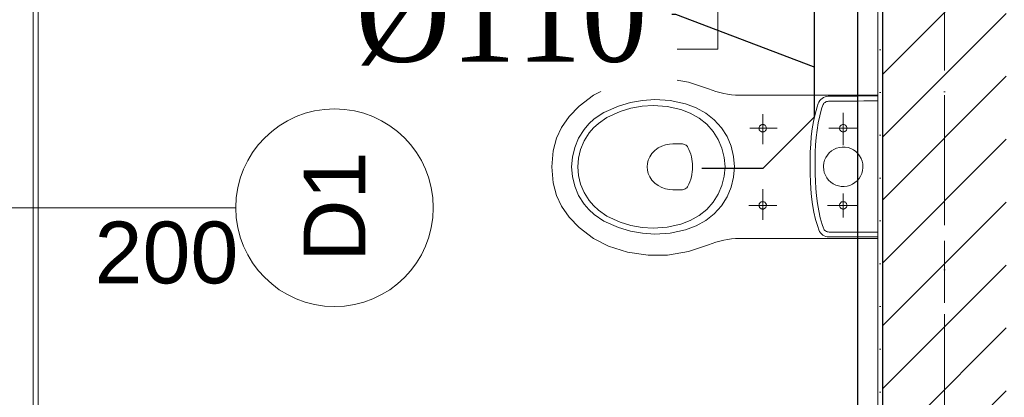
# Model space of a CAD drawing. Header units: millimetres. Extents: x -52968 to 399385, y -141133 to 110561.
# Tile 107 of 146: x 82133 to 84126, y -111511 to -110747. Entities that reach past the tile are written whole.
import ezdxf
from ezdxf import colors
from ezdxf.entities.mleader import LeaderData, LeaderLine
from ezdxf.math import Vec2, Vec3

# ---------------------------------------------------------------- set-up
doc = ezdxf.new("R2010")
doc.units = ezdxf.units.MM
for name, pattern in [('SIM-Wegliniec-21.07.2025-Parter$0$Kropki i Kreski', [360, 180, -90, 0, -90]), ('SIM-Wegliniec-21.07.2025-Parter$0$Przerywana długa', [390, 250, -140]), ('SIM-Wegliniec-21.07.2025-Parter$0$Przerywana podwójnie', [295, 125, -50, 70, -50])]:
    doc.linetypes.add(name, pattern=pattern)
doc.layers.add('_xref', color=250, linetype='Continuous')
for name, color, linetype, lineweight in [('RR_IWK_KS', 19, 'Kanalizacja', 30), ('RR_IWK_opisy', 7, 'Continuous', 0), ('SIM-Wegliniec-21.07.2025-Parter$0$Nowe_A-Armatura_Nr_pióra__2', 250, 'Continuous', 0), ('SIM-Wegliniec-21.07.2025-Parter$0$Nowe_A-Belki-Wieniec_Nr_pióra__69', 250, 'Continuous', 0), ('SIM-Wegliniec-21.07.2025-Parter$0$Nowe_A-Belki-Wieniec_Nr_pióra__90', 250, 'Continuous', 0), ('SIM-Wegliniec-21.07.2025-Parter$0$Nowe_A-Konstrukcja Opis_Nr_pióra__58', 250, 'Continuous', 0), ('SIM-Wegliniec-21.07.2025-Parter$0$Nowe_A-Osi_Nr_pióra__20', 250, 'Continuous', 0), ('SIM-Wegliniec-21.07.2025-Parter$0$Nowe_A-Posadzki_Nr_pióra__89', 250, 'Continuous', 0), ('SIM-Wegliniec-21.07.2025-Parter$0$Nowe_A-Strefy-Parter_Nr_pióra__94', 250, 'Continuous', 0), ('SIM-Wegliniec-21.07.2025-Parter$0$Nowe_A-Ściany-Wewnętrzne', 250, 'Continuous', 0), ('SIM-Wegliniec-21.07.2025-Parter$0$Nowe_A-Ściany-Wewnętrzne_Nr_pióra__27', 250, 'Continuous', 0), ('SIM-Wegliniec-21.07.2025-Parter$0$Nowe_A-Ściany-Wewnętrzne_Nr_pióra__47', 250, 'Continuous', 0), ('SIM-Wegliniec-21.07.2025-Parter$0$Nowe_Znaczniki drzwi Archicada_Nr_pióra__2', 250, 'Continuous', 0), ('SIM-Wegliniec-21.07.2025-Parter$0$Nowe_Znaczniki drzwi Archicada_Nr_pióra__45', 250, 'Continuous', 0), ('SIM-Wegliniec-21.07.2025-Parter$0$Nowe_Znaczniki drzwi Archicada_Nr_pióra__7', 250, 'Continuous', 0)]:
    doc.layers.add(name, color=color, linetype=linetype, lineweight=lineweight)
doc.styles.add('Garamond', font='GARA.TTF')
doc.styles.add('SIM-Wegliniec-21.07.2025-Parter$0$STYL_AUTOMATYCZNY_1', font='arial.ttf')
doc.styles.get("Standard").update_dxf_attribs({"font": 'arial.ttf'})
doc.linetypes.add('Kanalizacja', pattern='A,25,0,["◄",Standard,S=5,R=0,X=-5,Y=-2.5],0', length=25)

# ---------------------------------------------------------------- blocks, each defined once
blk = doc.blocks.new('SIM-Wegliniec-21.07.2025-Parter')
at = {"layer": 'SIM-Wegliniec-21.07.2025-Parter$0$Nowe_A-Ściany-Wewnętrzne', "linetype": 'Continuous', "lineweight": 0}
h = blk.add_hatch(dxfattribs=at)
h.set_pattern_fill('Tynk', color=256, style=0, pattern_type=2)
h.set_pattern_definition([(0, (0, 0), (0, 86.60254), [0, -50]), (0, (25, 43.3), (0, 86.60254), [0, -50])])
h.paths.add_polyline_path([(83880.1, -112787.6), (83880.1, -109677.6), (83870.1, -109677.6), (83870.1, -112787.6)])
h = blk.add_hatch(dxfattribs=at)
h.set_pattern_fill('Bloczki_ceramiczne', color=256, style=0, pattern_type=2)
h.set_pattern_definition([(45, (0, 0), (-63.63961, 63.63961), [])])
h.paths.add_polyline_path([(84130.1, -112272.6), (84130.1, -109677.6), (83880.1, -109677.6), (83880.1, -112272.6)])
at = {"layer": 'SIM-Wegliniec-21.07.2025-Parter$0$Nowe_A-Armatura_Nr_pióra__2', "linetype": 'Continuous', "lineweight": 13}
for p, q in [((83405, -110865.7), (83363.6, -110872.1)), ((83444.2, -110866.1), (83405, -110865.7)), ((83486.5, -110873.5), (83444.2, -110866.1)), ((83325, -110884.3), (83294.3, -110900)), ((83363.6, -110872.1), (83325, -110884.3)), ((83527.1, -110886.8), (83486.5, -110873.5)), ((83534.7, -110889.8), (83527.1, -110886.8)), ((83294.3, -110900), (83265.2, -110921.8)), ((83542.4, -110892.4), (83534.7, -110889.8)), ((83550.2, -110894.7), (83542.4, -110892.4)), ((83558.1, -110896.5), (83550.2, -110894.7)), ((83566.1, -110898), (83558.1, -110896.5)), ((83574.2, -110899), (83566.1, -110898)), ((83582.3, -110899.6), (83574.2, -110899)), ((83590.4, -110899.8), (83582.3, -110899.6)), ((83625.4, -110899.8), (83590.4, -110899.8)), ((83660.3, -110899.8), (83625.4, -110899.8)), ((83695.3, -110899.8), (83660.3, -110899.8)), ((83730.2, -110899.8), (83695.3, -110899.8)), ((83765.2, -110899.8), (83730.2, -110899.8)), ((83757.4, -110906.4), (83754.8, -110908.5)), ((83760.2, -110904.6), (83757.4, -110906.4)), ((83763.3, -110903.4), (83760.2, -110904.6)), ((83766.5, -110902.5), (83763.3, -110903.4)), ((83800.2, -110899.8), (83765.2, -110899.8)), ((83769.9, -110902.2), (83766.5, -110902.5)), ((83781.3, -110902.1), (83769.9, -110902.2)), ((83792.8, -110902), (83781.3, -110902.1)), ((83804.4, -110901.9), (83792.8, -110902)), ((83835.1, -110899.8), (83800.2, -110899.8)), ((83816.3, -110901.8), (83804.4, -110901.9)), ((83828.6, -110901.7), (83816.3, -110901.8)), ((83841.4, -110901.5), (83828.6, -110901.7)), ((83870.1, -110899.8), (83835.1, -110899.8)), ((83854.7, -110901.4), (83841.4, -110901.5)), ((83868.7, -110901.3), (83854.7, -110901.4)), ((83870.1, -110899.8), (83870.1, -110917.9)), ((83265.2, -110921.8), (83245, -110942.8)), ((83315.3, -110935.1), (83344.9, -110921.8)), ((83344.9, -110921.8), (83369.1, -110914.8)), ((83348.4, -110932.8), (83370.2, -110926.3)), ((83369.1, -110914.8), (83393.9, -110910.4)), ((83370.2, -110926.3), (83392.7, -110922.3)), ((83392.7, -110922.3), (83415.1, -110920.7)), ((83393.9, -110910.4), (83418.7, -110908.8)), ((83415.1, -110920.7), (83443.4, -110922.6)), ((83418.7, -110908.8), (83450, -110910.8)), ((83443.4, -110922.6), (83471, -110928.9)), ((83450, -110910.8), (83480.5, -110917.5)), ((83480.5, -110917.5), (83502.1, -110925.6)), ((83502.1, -110925.6), (83521.7, -110936.4)), ((83743.2, -110938), (83747.2, -110923.4)), ((83747.2, -110923.4), (83749.4, -110917)), ((83750.8, -110913.8), (83749.4, -110916.9)), ((83752.6, -110911), (83750.8, -110913.8)), ((83754.8, -110908.5), (83752.6, -110911)), ((83756.4, -110927.5), (83758.8, -110920.3)), ((83759.6, -110918.6), (83758.8, -110920.3)), ((83760.6, -110917), (83759.6, -110918.6)), ((83761.8, -110915.6), (83760.6, -110917)), ((83763.2, -110914.5), (83761.8, -110915.6)), ((83764.7, -110913.5), (83763.2, -110914.5)), ((83766.4, -110912.8), (83764.7, -110913.5)), ((83768.2, -110912.4), (83766.4, -110912.8)), ((83770, -110912.2), (83768.2, -110912.4)), ((83781.4, -110912.1), (83770, -110912.2)), ((83792.9, -110912), (83781.4, -110912.1)), ((83804.5, -110911.9), (83792.9, -110912)), ((83816.4, -110911.8), (83804.5, -110911.9)), ((83828.7, -110911.7), (83816.4, -110911.8)), ((83841.5, -110911.5), (83828.7, -110911.7)), ((83854.8, -110911.4), (83841.5, -110911.5)), ((83868.8, -110911.3), (83854.8, -110911.4)), ((83870.1, -110917.9), (83870.1, -110936.1)), ((83245, -110942.8), (83229.7, -110965.3)), ((83296.1, -110948.1), (83315.3, -110935.1)), ((83304.3, -110957.1), (83321.6, -110945.2)), ((83321.6, -110945.2), (83348.4, -110932.8)), ((83471, -110928.9), (83490.5, -110936.4)), ((83490.5, -110936.4), (83508.2, -110946.4)), ((83508.2, -110946.4), (83523.8, -110958.7)), ((83521.7, -110936.4), (83539, -110949.8)), ((83637.1, -110946), (83637.1, -110938.4)), ((83637.1, -110953.6), (83637.1, -110946)), ((83740, -110952.9), (83743.2, -110938)), ((83749.6, -110955.6), (83752.6, -110941.5)), ((83752.6, -110941.5), (83756.4, -110927.5)), ((83800.1, -110964.8), (83800.1, -110935.3)), ((83870.1, -110936.1), (83870.1, -110954.2)), ((83229.7, -110965.3), (83219.6, -110987)), ((83275.7, -110969.2), (83285.1, -110958.2)), ((83285.1, -110958.2), (83296.1, -110948.1)), ((83285.8, -110976.3), (83294.4, -110966.3)), ((83294.4, -110966.3), (83304.3, -110957.1)), ((83523.8, -110958.7), (83536.8, -110973.3)), ((83539, -110949.8), (83553.4, -110965.8)), ((83553.4, -110965.8), (83564.8, -110983.8)), ((83617.6, -110966.8), (83610.7, -110966.8)), ((83624.6, -110966.8), (83617.6, -110966.8)), ((83631.6, -110966.8), (83624.6, -110966.8)), ((83629.6, -110966.8), (83629.7, -110965.7)), ((83629.6, -110967.5), (83629.6, -110966.8)), ((83629.7, -110965.7), (83629.9, -110964.6)), ((83629.9, -110964.6), (83630.3, -110963.6)), ((83630.3, -110963.6), (83630.8, -110962.6)), ((83630.8, -110962.6), (83631.5, -110961.8)), ((83631.5, -110961.8), (83632.3, -110961)), ((83638.6, -110966.8), (83631.6, -110966.8)), ((83632.3, -110961), (83633.2, -110960.4)), ((83633.2, -110960.4), (83634.2, -110959.9)), ((83634.2, -110959.9), (83635.3, -110959.5)), ((83635.3, -110959.5), (83636.3, -110959.3)), ((83636.3, -110959.3), (83637.4, -110959.3)), ((83637.1, -110961.2), (83637.1, -110953.6)), ((83637.1, -110968.8), (83637.1, -110961.2)), ((83637.4, -110959.3), (83638.5, -110959.5)), ((83638.5, -110959.5), (83639.6, -110959.8)), ((83645.6, -110966.8), (83638.6, -110966.8)), ((83639.6, -110959.8), (83640.6, -110960.2)), ((83640.6, -110960.2), (83641.5, -110960.8)), ((83641.5, -110960.8), (83642.4, -110961.5)), ((83642.4, -110961.5), (83643.1, -110962.3)), ((83643.1, -110962.3), (83643.7, -110963.3)), ((83643.7, -110963.3), (83644.1, -110964.3)), ((83644.1, -110964.3), (83644.4, -110965.4)), ((83644.4, -110965.4), (83644.6, -110966.4)), ((83644.6, -110966.4), (83644.5, -110967.5)), ((83652.6, -110966.8), (83645.6, -110966.8)), ((83659.6, -110966.8), (83652.6, -110966.8)), ((83666.5, -110966.8), (83659.6, -110966.8)), ((83737.4, -110968.2), (83740, -110952.9)), ((83747.1, -110970.5), (83749.6, -110955.6)), ((83778.5, -110966.8), (83771.2, -110966.8)), ((83785.8, -110966.8), (83778.5, -110966.8)), ((83793.1, -110966.8), (83785.8, -110966.8)), ((83792.6, -110966.8), (83792.7, -110965.7)), ((83792.6, -110967.5), (83792.6, -110966.8)), ((83792.7, -110965.7), (83792.9, -110964.6)), ((83792.9, -110964.6), (83793.3, -110963.6)), ((83800.4, -110966.8), (83793.1, -110966.8)), ((83793.3, -110963.6), (83793.8, -110962.6)), ((83793.8, -110962.6), (83794.5, -110961.8)), ((83794.5, -110961.8), (83795.3, -110961)), ((83795.3, -110961), (83796.2, -110960.4)), ((83796.2, -110960.4), (83797.2, -110959.9)), ((83797.2, -110959.9), (83798.3, -110959.5)), ((83798.3, -110959.5), (83799.3, -110959.4)), ((83799.3, -110959.4), (83800.4, -110959.3)), ((83800.1, -110982.4), (83800.1, -110964.8)), ((83800.4, -110959.3), (83801.5, -110959.5)), ((83807.7, -110966.8), (83800.4, -110966.8)), ((83801.5, -110959.5), (83802.6, -110959.8)), ((83802.6, -110959.8), (83803.6, -110960.2)), ((83803.6, -110960.2), (83804.5, -110960.8)), ((83804.5, -110960.8), (83805.4, -110961.5)), ((83805.4, -110961.5), (83806.1, -110962.3)), ((83806.1, -110962.3), (83806.7, -110963.3)), ((83806.7, -110963.3), (83807.1, -110964.3)), ((83807.1, -110964.3), (83807.4, -110965.4)), ((83807.4, -110965.4), (83807.6, -110966.4)), ((83807.6, -110966.4), (83807.5, -110967.5)), ((83815, -110966.8), (83807.7, -110966.8)), ((83822.2, -110966.8), (83815, -110966.8)), ((83829.5, -110966.8), (83822.2, -110966.8)), ((83870.1, -110954.2), (83870.1, -110972.3)), ((83264.4, -110987), (83275.7, -110969.2)), ((83275.6, -110992.5), (83285.8, -110976.3)), ((83536.8, -110973.3), (83547.1, -110989.6)), ((83564.8, -110983.8), (83573.1, -111003.3)), ((83629.8, -110968.6), (83629.6, -110967.5)), ((83630.2, -110969.7), (83629.8, -110968.6)), ((83630.6, -110970.7), (83630.2, -110969.7)), ((83631.3, -110971.6), (83630.6, -110970.7)), ((83632, -110972.4), (83631.3, -110971.6)), ((83632.9, -110973), (83632, -110972.4)), ((83633.9, -110973.6), (83632.9, -110973)), ((83634.9, -110974), (83633.9, -110973.6)), ((83636, -110974.2), (83634.9, -110974)), ((83637.1, -110974.3), (83636, -110974.2)), ((83637.1, -110976.4), (83637.1, -110968.8)), ((83638.2, -110974.2), (83637.1, -110974.3)), ((83637.1, -110983.9), (83637.1, -110976.4)), ((83637.1, -110991.5), (83637.1, -110983.9)), ((83639.2, -110974), (83638.2, -110974.2)), ((83640.3, -110973.6), (83639.2, -110974)), ((83641.2, -110973), (83640.3, -110973.6)), ((83642.1, -110972.4), (83641.2, -110973)), ((83642.9, -110971.6), (83642.1, -110972.4)), ((83643.5, -110970.7), (83642.9, -110971.6)), ((83644, -110969.7), (83643.5, -110970.7)), ((83644.3, -110968.6), (83644, -110969.7)), ((83644.5, -110967.5), (83644.3, -110968.6)), ((83734.2, -110999.1), (83735.5, -110983.6)), ((83735.5, -110983.6), (83737.4, -110968.2)), ((83744.1, -111000.7), (83745.3, -110985.6)), ((83745.3, -110985.6), (83747.1, -110970.5)), ((83792.8, -110968.6), (83792.6, -110967.5)), ((83793.2, -110969.7), (83792.8, -110968.6)), ((83793.6, -110970.7), (83793.2, -110969.7)), ((83794.3, -110971.6), (83793.6, -110970.7)), ((83795, -110972.4), (83794.3, -110971.6)), ((83795.9, -110973), (83795, -110972.4)), ((83796.9, -110973.6), (83795.9, -110973)), ((83797.9, -110974), (83796.9, -110973.6)), ((83799, -110974.2), (83797.9, -110974)), ((83800.1, -110974.3), (83799, -110974.2)), ((83801.2, -110974.2), (83800.1, -110974.3)), ((83800.1, -111000.9), (83800.1, -110982.4)), ((83802.2, -110974), (83801.2, -110974.2)), ((83803.3, -110973.6), (83802.2, -110974)), ((83804.2, -110973), (83803.3, -110973.6)), ((83805.1, -110972.4), (83804.2, -110973)), ((83805.9, -110971.6), (83805.1, -110972.4)), ((83806.5, -110970.7), (83805.9, -110971.6)), ((83807, -110969.7), (83806.5, -110970.7)), ((83807.3, -110968.6), (83807, -110969.7)), ((83807.5, -110967.5), (83807.3, -110968.6)), ((83870.1, -110972.3), (83870.1, -110990.4)), ((83219.6, -110987), (83212.8, -111012.2)), ((83251.6, -111025.4), (83256.4, -111006)), ((83256.4, -111006), (83264.4, -110987)), ((83268.4, -111009.7), (83275.6, -110992.5)), ((83418.5, -111011.9), (83425.4, -111006.7)), ((83425.4, -111006.7), (83432.5, -111003)), ((83432.5, -111003), (83440.3, -111000.3)), ((83440.3, -111000.3), (83448.5, -110998.7)), ((83448.5, -110998.7), (83455.5, -110998.3)), ((83454.9, -110998.3), (83457, -110998.3)), ((83457, -110998.3), (83459.2, -110998.3)), ((83459.2, -110998.3), (83461.4, -110998.3)), ((83461.4, -110998.3), (83463.6, -110998.3)), ((83463.6, -110998.3), (83465.8, -110998.3)), ((83465.8, -110998.3), (83468, -110998.3)), ((83468, -110998.3), (83470.2, -110998.3)), ((83470.2, -110998.3), (83472.4, -110998.3)), ((83474.5, -110998.4), (83472.4, -110998.3)), ((83476.6, -110998.8), (83474.5, -110998.4)), ((83478.5, -110999.4), (83476.6, -110998.8)), ((83480.2, -111000.2), (83478.5, -110999.4)), ((83481.8, -111001.3), (83480.2, -111000.2)), ((83483.2, -111002.6), (83481.8, -111001.3)), ((83484.5, -111004), (83483.2, -111002.6)), ((83485.5, -111005.7), (83484.5, -111004)), ((83487.4, -111009.5), (83485.5, -111005.7)), ((83547.1, -110989.6), (83554.6, -111007.3)), ((83573.1, -111003.3), (83578.1, -111023.8)), ((83637.1, -110999.1), (83637.1, -110991.5)), ((83733.4, -111014.8), (83734.2, -110999.1)), ((83743.4, -111015.2), (83744.1, -111000.7)), ((83792.3, -111005.6), (83786.6, -111007.2)), ((83798.1, -111004.9), (83792.3, -111005.6)), ((83804, -111005), (83798.1, -111004.9)), ((83809.8, -111006), (83804, -111005)), ((83815.4, -111007.9), (83809.8, -111006)), ((83870.1, -110990.4), (83870.1, -111008.6)), ((83212.8, -111012.2), (83210.1, -111044.8)), ((83250.1, -111044.8), (83251.6, -111025.4)), ((83264.1, -111027.3), (83268.4, -111009.7)), ((83405.4, -111031.3), (83408.4, -111024.4)), ((83408.4, -111024.4), (83412.7, -111018)), ((83412.7, -111018), (83418.5, -111011.9)), ((83489.6, -111014.6), (83487.4, -111009.5)), ((83491.3, -111019.5), (83489.6, -111014.6)), ((83492.7, -111024.4), (83491.3, -111019.5)), ((83493.7, -111029.4), (83492.7, -111024.4)), ((83554.6, -111007.3), (83559.2, -111025.8)), ((83559.2, -111025.8), (83560.8, -111044.8)), ((83578.1, -111023.8), (83579.9, -111044.8)), ((83733.1, -111029.7), (83733.4, -111014.8)), ((83743.1, -111029.8), (83743.4, -111015.2)), ((83764.8, -111026), (83762.5, -111031.4)), ((83768, -111021), (83764.8, -111026)), ((83771.8, -111016.5), (83768, -111021)), ((83776.2, -111012.7), (83771.8, -111016.5)), ((83781.2, -111009.6), (83776.2, -111012.7)), ((83786.6, -111007.2), (83781.2, -111009.6)), ((83820.6, -111010.5), (83815.4, -111007.9)), ((83825.4, -111013.9), (83820.6, -111010.5)), ((83829.7, -111018), (83825.4, -111013.9)), ((83833.3, -111022.6), (83829.7, -111018)), ((83836.2, -111027.7), (83833.3, -111022.6)), ((83870.1, -111008.6), (83870.1, -111026.7)), ((83870.1, -111026.7), (83870.1, -111044.8)), ((83212.8, -111077.4), (83210.1, -111044.8)), ((83250.1, -111044.8), (83251.6, -111064.2)), ((83262.7, -111044.8), (83264.1, -111027.3)), ((83262.7, -111044.8), (83264.1, -111062.3)), ((83403.1, -111044.8), (83403.7, -111038)), ((83403.1, -111044.8), (83403.7, -111051.6)), ((83403.7, -111038), (83405.4, -111031.3)), ((83494.5, -111034.3), (83493.7, -111029.4)), ((83495, -111039.1), (83494.5, -111034.3)), ((83495.2, -111044.8), (83495, -111039.1)), ((83495.2, -111044.8), (83495, -111050.5)), ((83559.2, -111063.8), (83560.8, -111044.8)), ((83578.1, -111065.8), (83579.9, -111044.8)), ((83733.1, -111044.8), (83733.1, -111029.7)), ((83733.1, -111044.7), (83733.3, -111059.7)), ((83743.1, -111044.7), (83743.1, -111029.8)), ((83743.1, -111044.7), (83743.3, -111059.5)), ((83760.9, -111037), (83760.1, -111042.9)), ((83760.1, -111042.9), (83760.1, -111044.8)), ((83760.1, -111044.8), (83760.5, -111050.7)), ((83762.5, -111031.4), (83760.9, -111037)), ((83838.3, -111033.2), (83836.2, -111027.7)), ((83839.6, -111039), (83838.3, -111033.2)), ((83840.1, -111044.8), (83839.6, -111039)), ((83840, -111046.8), (83840.1, -111044.8)), ((83870.1, -111062.9), (83870.1, -111044.8)), ((83251.6, -111064.2), (83256.4, -111083.7)), ((83264.1, -111062.3), (83268.4, -111079.9)), ((83403.7, -111051.6), (83405.4, -111058.3)), ((83405.4, -111058.3), (83408.4, -111065.2)), ((83408.4, -111065.2), (83412.7, -111071.6)), ((83492.7, -111065.2), (83491.3, -111070.1)), ((83493.7, -111060.3), (83492.7, -111065.2)), ((83494.5, -111055.3), (83493.7, -111060.3)), ((83495, -111050.5), (83494.5, -111055.3)), ((83554.6, -111082.4), (83559.2, -111063.8)), ((83573.1, -111086.3), (83578.1, -111065.8)), ((83733.3, -111059.7), (83733.7, -111074.6)), ((83743.3, -111059.5), (83743.7, -111074.2)), ((83760.5, -111050.7), (83761.8, -111056.4)), ((83761.8, -111056.4), (83764, -111061.9)), ((83764, -111061.9), (83766.8, -111067)), ((83832.2, -111068.6), (83835.3, -111063.7)), ((83835.3, -111063.7), (83837.7, -111058.3)), ((83837.7, -111058.3), (83839.3, -111052.6)), ((83839.3, -111052.6), (83840, -111046.8)), ((83870.1, -111081.1), (83870.1, -111062.9)), ((83219.6, -111102.6), (83212.8, -111077.4)), ((83256.4, -111083.7), (83264.4, -111102.6)), ((83268.4, -111079.9), (83275.6, -111097.1)), ((83412.7, -111071.6), (83418.5, -111077.7)), ((83418.5, -111077.7), (83425.4, -111082.9)), ((83425.4, -111082.9), (83432.5, -111086.7)), ((83484.5, -111085.6), (83483.2, -111087.1)), ((83485.5, -111084), (83484.5, -111085.6)), ((83487.4, -111080.1), (83485.5, -111084)), ((83489.6, -111075.1), (83487.4, -111080.1)), ((83491.3, -111070.1), (83489.6, -111075.1)), ((83547.1, -111100), (83554.6, -111082.4)), ((83564.8, -111105.8), (83573.1, -111086.3)), ((83733.7, -111074.6), (83734.6, -111090.3)), ((83743.7, -111074.2), (83744.5, -111088.6)), ((83766.8, -111067), (83770.4, -111071.7)), ((83770.4, -111071.7), (83774.7, -111075.7)), ((83774.7, -111075.7), (83779.5, -111079.1)), ((83779.5, -111079.1), (83784.8, -111081.7)), ((83784.8, -111081.7), (83790.4, -111083.6)), ((83790.4, -111083.6), (83796.2, -111084.6)), ((83796.2, -111084.6), (83802, -111084.8)), ((83802, -111084.8), (83807.9, -111084)), ((83807.9, -111084), (83813.5, -111082.4)), ((83813.5, -111082.4), (83818.9, -111080.1)), ((83818.9, -111080.1), (83823.9, -111076.9)), ((83823.9, -111076.9), (83828.4, -111073.1)), ((83828.4, -111073.1), (83832.2, -111068.6)), ((83870.1, -111099.2), (83870.1, -111081.1)), ((83229.7, -111124.4), (83219.6, -111102.6)), ((83264.4, -111102.6), (83275.7, -111120.5)), ((83275.6, -111097.1), (83285.8, -111113.3)), ((83432.5, -111086.7), (83440.3, -111089.4)), ((83440.3, -111089.4), (83448.5, -111090.9)), ((83448.5, -111090.9), (83455.5, -111091.4)), ((83454.9, -111091.4), (83457, -111091.4)), ((83457, -111091.4), (83459.2, -111091.4)), ((83459.2, -111091.4), (83461.4, -111091.4)), ((83461.4, -111091.4), (83463.6, -111091.4)), ((83463.6, -111091.4), (83465.8, -111091.4)), ((83465.8, -111091.4), (83468, -111091.4)), ((83468, -111091.4), (83470.2, -111091.4)), ((83470.2, -111091.4), (83472.4, -111091.4)), ((83474.5, -111091.2), (83472.4, -111091.4)), ((83476.6, -111090.9), (83474.5, -111091.2)), ((83478.5, -111090.2), (83476.6, -111090.9)), ((83480.2, -111089.4), (83478.5, -111090.2)), ((83481.8, -111088.3), (83480.2, -111089.4)), ((83483.2, -111087.1), (83481.8, -111088.3)), ((83536.8, -111116.4), (83547.1, -111100)), ((83553.4, -111123.8), (83564.8, -111105.8)), ((83637.1, -111097.7), (83637.1, -111089.9)), ((83637.1, -111105.4), (83637.1, -111097.7)), ((83637.1, -111113.1), (83637.1, -111105.4)), ((83734.6, -111090.3), (83736.1, -111105.8)), ((83736.1, -111105.8), (83738.1, -111121.2)), ((83744.5, -111088.6), (83745.9, -111103.8)), ((83745.9, -111103.8), (83747.9, -111118.8)), ((83800.1, -111100.4), (83800.1, -111098.6)), ((83800.1, -111117.9), (83800.1, -111100.4)), ((83870.1, -111117.3), (83870.1, -111099.2)), ((83245, -111146.8), (83229.7, -111124.4)), ((83275.7, -111120.5), (83285.1, -111131.4)), ((83285.8, -111113.3), (83294.4, -111123.3)), ((83294.4, -111123.3), (83304.3, -111132.5)), ((83523.8, -111130.9), (83536.8, -111116.4)), ((83539, -111139.8), (83553.4, -111123.8)), ((83616.3, -111122.8), (83609.3, -111122.8)), ((83623.4, -111122.8), (83616.3, -111122.8)), ((83630.4, -111122.8), (83623.4, -111122.8)), ((83629.8, -111121), (83629.6, -111122.1)), ((83629.6, -111122.1), (83629.6, -111122.8)), ((83629.6, -111122.8), (83629.7, -111123.9)), ((83629.7, -111123.9), (83629.9, -111125)), ((83630.2, -111119.9), (83629.8, -111121)), ((83629.9, -111125), (83630.3, -111126)), ((83630.6, -111119), (83630.2, -111119.9)), ((83630.3, -111126), (83630.8, -111127)), ((83637.4, -111122.8), (83630.4, -111122.8)), ((83631.3, -111118.1), (83630.6, -111119)), ((83632, -111117.3), (83631.3, -111118.1)), ((83632.9, -111116.6), (83632, -111117.3)), ((83633.9, -111116), (83632.9, -111116.6)), ((83634.9, -111115.6), (83633.9, -111116)), ((83636, -111115.4), (83634.9, -111115.6)), ((83637.1, -111115.3), (83636, -111115.4)), ((83637.1, -111120.9), (83637.1, -111113.1)), ((83638.2, -111115.4), (83637.1, -111115.3)), ((83637.1, -111128.6), (83637.1, -111120.9)), ((83644.4, -111122.8), (83637.4, -111122.8)), ((83639.2, -111115.6), (83638.2, -111115.4)), ((83640.3, -111116), (83639.2, -111115.6)), ((83641.2, -111116.6), (83640.3, -111116)), ((83642.1, -111117.3), (83641.2, -111116.6)), ((83642.9, -111118.1), (83642.1, -111117.3)), ((83643.5, -111119), (83642.9, -111118.1)), ((83643.1, -111127.3), (83643.7, -111126.3)), ((83644, -111119.9), (83643.5, -111119)), ((83643.7, -111126.3), (83644.1, -111125.3)), ((83644.3, -111121), (83644, -111119.9)), ((83644.1, -111125.3), (83644.4, -111124.3)), ((83644.5, -111122.1), (83644.3, -111121)), ((83651.5, -111122.8), (83644.4, -111122.8)), ((83644.4, -111124.3), (83644.6, -111123.2)), ((83644.6, -111123.2), (83644.5, -111122.1)), ((83658.5, -111122.8), (83651.5, -111122.8)), ((83665.5, -111122.8), (83658.5, -111122.8)), ((83738.1, -111121.2), (83740.9, -111136.5)), ((83747.9, -111118.8), (83750.5, -111133.7)), ((83776.1, -111122.8), (83768.5, -111122.8)), ((83783.8, -111122.8), (83776.1, -111122.8)), ((83791.4, -111122.8), (83783.8, -111122.8)), ((83799, -111122.8), (83791.4, -111122.8)), ((83792.8, -111121), (83792.6, -111122.1)), ((83792.6, -111122.1), (83792.6, -111122.8)), ((83792.6, -111122.8), (83792.7, -111123.9)), ((83792.7, -111123.9), (83792.9, -111125)), ((83793.2, -111119.9), (83792.8, -111121)), ((83792.9, -111125), (83793.3, -111126)), ((83793.6, -111119), (83793.2, -111119.9)), ((83793.3, -111126), (83793.8, -111127)), ((83794.3, -111118.1), (83793.6, -111119)), ((83795, -111117.3), (83794.3, -111118.1)), ((83795.9, -111116.6), (83795, -111117.3)), ((83796.9, -111116), (83795.9, -111116.6)), ((83797.9, -111115.6), (83796.9, -111116)), ((83799, -111115.4), (83797.9, -111115.6)), ((83800.1, -111115.3), (83799, -111115.4)), ((83806.6, -111122.8), (83799, -111122.8)), ((83801.2, -111115.4), (83800.1, -111115.3)), ((83800.1, -111147.4), (83800.1, -111117.9)), ((83802.2, -111115.6), (83801.2, -111115.4)), ((83803.3, -111116), (83802.2, -111115.6)), ((83804.2, -111116.6), (83803.3, -111116)), ((83805.1, -111117.3), (83804.2, -111116.6)), ((83805.9, -111118.1), (83805.1, -111117.3)), ((83806.5, -111119), (83805.9, -111118.1)), ((83806.1, -111127.3), (83806.7, -111126.3)), ((83807, -111119.9), (83806.5, -111119)), ((83814.3, -111122.8), (83806.6, -111122.8)), ((83806.7, -111126.3), (83807.1, -111125.3)), ((83807.3, -111121), (83807, -111119.9)), ((83807.1, -111125.3), (83807.4, -111124.3)), ((83807.5, -111122.1), (83807.3, -111121)), ((83807.4, -111124.3), (83807.6, -111123.2)), ((83807.6, -111123.2), (83807.5, -111122.1)), ((83821.9, -111122.8), (83814.3, -111122.8)), ((83829.5, -111122.8), (83821.9, -111122.8)), ((83870.1, -111135.4), (83870.1, -111117.3)), ((83285.1, -111131.4), (83296.1, -111141.5)), ((83296.1, -111141.5), (83315.3, -111154.5)), ((83304.3, -111132.5), (83321.6, -111144.4)), ((83321.6, -111144.4), (83348.4, -111156.8)), ((83490.5, -111153.2), (83508.2, -111143.2)), ((83508.2, -111143.2), (83523.8, -111130.9)), ((83521.7, -111153.2), (83539, -111139.8)), ((83630.8, -111127), (83631.5, -111127.8)), ((83631.5, -111127.8), (83632.3, -111128.6)), ((83632.3, -111128.6), (83633.2, -111129.2)), ((83633.2, -111129.2), (83634.2, -111129.7)), ((83634.2, -111129.7), (83635.3, -111130.1)), ((83635.3, -111130.1), (83636.3, -111130.3)), ((83636.3, -111130.3), (83637.4, -111130.3)), ((83637.1, -111136.3), (83637.1, -111128.6)), ((83637.1, -111144.1), (83637.1, -111136.3)), ((83637.1, -111151.8), (83637.1, -111144.1)), ((83637.4, -111130.3), (83638.5, -111130.2)), ((83638.5, -111130.2), (83639.6, -111129.9)), ((83639.6, -111129.9), (83640.6, -111129.4)), ((83640.6, -111129.4), (83641.5, -111128.8)), ((83641.5, -111128.8), (83642.4, -111128.1)), ((83642.4, -111128.1), (83643.1, -111127.3)), ((83740.9, -111136.5), (83744.2, -111151.4)), ((83750.5, -111133.7), (83753.6, -111147.8)), ((83793.8, -111127), (83794.5, -111127.8)), ((83794.5, -111127.8), (83795.3, -111128.6)), ((83795.3, -111128.6), (83796.2, -111129.2)), ((83796.2, -111129.2), (83797.2, -111129.7)), ((83797.2, -111129.7), (83798.3, -111130.1)), ((83798.3, -111130.1), (83799.3, -111130.3)), ((83799.3, -111130.3), (83800.4, -111130.3)), ((83800.4, -111130.3), (83801.5, -111130.2)), ((83801.5, -111130.2), (83802.6, -111129.9)), ((83802.6, -111129.9), (83803.6, -111129.4)), ((83803.6, -111129.4), (83804.5, -111128.8)), ((83804.5, -111128.8), (83805.4, -111128.1)), ((83805.4, -111128.1), (83806.1, -111127.3)), ((83870.1, -111153.6), (83870.1, -111135.4)), ((83265.2, -111167.8), (83245, -111146.8)), ((83315.3, -111154.5), (83344.9, -111167.9)), ((83348.4, -111156.8), (83370.2, -111163.3)), ((83370.2, -111163.3), (83392.7, -111167.4)), ((83443.4, -111167), (83471, -111160.7)), ((83471, -111160.7), (83490.5, -111153.2)), ((83480.5, -111172.1), (83502.1, -111164)), ((83502.1, -111164), (83521.7, -111153.2)), ((83744.2, -111151.4), (83748.4, -111165.9)), ((83748.4, -111165.9), (83750.7, -111172.3)), ((83753.6, -111147.8), (83757.6, -111161.7)), ((83757.6, -111161.7), (83760, -111168.9)), ((83870.1, -111171.7), (83870.1, -111153.6)), ((83294.3, -111189.7), (83265.2, -111167.8)), ((83344.9, -111167.9), (83369.1, -111174.8)), ((83369.1, -111174.8), (83393.9, -111179.2)), ((83392.7, -111167.4), (83415.1, -111168.9)), ((83393.9, -111179.2), (83418.7, -111180.8)), ((83415.1, -111168.9), (83443.4, -111167)), ((83418.7, -111180.8), (83450, -111178.8)), ((83450, -111178.8), (83480.5, -111172.1)), ((83752.1, -111175.4), (83750.7, -111172.3)), ((83753.9, -111178.3), (83752.1, -111175.4)), ((83756.2, -111180.7), (83753.9, -111178.3)), ((83758.7, -111182.8), (83756.2, -111180.7)), ((83761.6, -111184.5), (83758.7, -111182.8)), ((83760.8, -111170.6), (83760.1, -111168.9)), ((83761.8, -111172.1), (83760.8, -111170.6)), ((83764.6, -111185.8), (83761.6, -111184.5)), ((83763.1, -111173.5), (83761.8, -111172.1)), ((83764.5, -111174.6), (83763.1, -111173.5)), ((83766, -111175.6), (83764.5, -111174.6)), ((83767.9, -111186.5), (83764.6, -111185.8)), ((83767.7, -111176.2), (83766, -111175.6)), ((83769.5, -111176.7), (83767.7, -111176.2)), ((83771.3, -111176.8), (83769.5, -111176.7)), ((83782.7, -111176.8), (83771.3, -111176.8)), ((83794.2, -111176.8), (83782.7, -111176.8)), ((83805.8, -111176.8), (83794.2, -111176.8)), ((83817.7, -111176.8), (83805.8, -111176.8)), ((83830, -111176.8), (83817.7, -111176.8)), ((83842.8, -111176.8), (83830, -111176.8)), ((83856.1, -111176.8), (83842.8, -111176.8)), ((83870.1, -111176.8), (83856.1, -111176.8)), ((83870.1, -111189.8), (83870.1, -111171.7)), ((83325, -111205.3), (83294.3, -111189.7)), ((83363.6, -111217.6), (83325, -111205.3)), ((83527.1, -111202.9), (83486.5, -111216.1)), ((83534.7, -111199.8), (83527.1, -111202.9)), ((83542.4, -111197.2), (83534.7, -111199.8)), ((83550.2, -111195), (83542.4, -111197.2)), ((83558.1, -111193.1), (83550.2, -111195)), ((83566.1, -111191.7), (83558.1, -111193.1)), ((83574.2, -111190.6), (83566.1, -111191.7)), ((83582.3, -111190), (83574.2, -111190.6)), ((83590.4, -111189.8), (83582.3, -111190)), ((83625.4, -111189.8), (83590.4, -111189.8)), ((83660.3, -111189.8), (83625.4, -111189.8)), ((83695.3, -111189.8), (83660.3, -111189.8)), ((83730.2, -111189.8), (83695.3, -111189.8)), ((83765.2, -111189.8), (83730.2, -111189.8)), ((83800.2, -111189.8), (83765.2, -111189.8)), ((83771.3, -111186.8), (83767.9, -111186.5)), ((83782.7, -111186.8), (83771.3, -111186.8)), ((83794.2, -111186.8), (83782.7, -111186.8)), ((83805.8, -111186.8), (83794.2, -111186.8)), ((83835.1, -111189.8), (83800.2, -111189.8)), ((83817.7, -111186.8), (83805.8, -111186.8)), ((83830, -111186.8), (83817.7, -111186.8)), ((83842.8, -111186.8), (83830, -111186.8)), ((83870.1, -111189.8), (83835.1, -111189.8)), ((83856.1, -111186.8), (83842.8, -111186.8)), ((83870.1, -111186.8), (83856.1, -111186.8)), ((83405, -111223.9), (83363.6, -111217.6)), ((83444.2, -111223.5), (83405, -111223.9)), ((83486.5, -111216.1), (83444.2, -111223.5))]:
    blk.add_line(p, q, dxfattribs=at)
at = {"layer": 'SIM-Wegliniec-21.07.2025-Parter$0$Nowe_A-Belki-Wieniec_Nr_pióra__69', "linetype": 'SIM-Wegliniec-21.07.2025-Parter$0$Kropki i Kreski', "lineweight": 13}
blk.add_line((84005.1, -109542.6), (84005.1, -117042.6), dxfattribs=at)
at = {"layer": 'SIM-Wegliniec-21.07.2025-Parter$0$Nowe_A-Belki-Wieniec_Nr_pióra__90', "linetype": 'SIM-Wegliniec-21.07.2025-Parter$0$Przerywana długa', "lineweight": 13}
blk.add_line((83880.1, -109667.6), (83880.1, -116917.6), dxfattribs=at)
at = {"layer": 'SIM-Wegliniec-21.07.2025-Parter$0$Nowe_A-Konstrukcja Opis_Nr_pióra__58', "linetype": 'Continuous', "lineweight": 13, "flags": 128}
blk.add_lwpolyline([(82884.7, -110530.4), (83546, -110530.4), (83546, -110806.8), (82884.7, -110806.8)], close=True, dxfattribs=at)
at = {"layer": 'SIM-Wegliniec-21.07.2025-Parter$0$Nowe_A-Osi_Nr_pióra__20', "linetype": 'SIM-Wegliniec-21.07.2025-Parter$0$Przerywana podwójnie', "lineweight": 13}
blk.add_line((84005.1, -95559.9), (84005.1, -117792.3), dxfattribs=at)
at = {"layer": 'SIM-Wegliniec-21.07.2025-Parter$0$Nowe_A-Posadzki_Nr_pióra__89', "linetype": 'Continuous', "lineweight": 13, "flags": 128}
for points in [[(82160.1, -109667.6), (83880.1, -109667.6), (83880.1, -112787.6), (82160.1, -112787.6)], [(82170.1, -112777.6), (83870.1, -112777.6), (83870.1, -109677.6), (82170.1, -109677.6)]]:
    blk.add_lwpolyline(points, close=True, dxfattribs=at)
at = {"layer": 'SIM-Wegliniec-21.07.2025-Parter$0$Nowe_A-Strefy-Parter_Nr_pióra__94', "linetype": 'Continuous', "lineweight": 13, "flags": 128}
blk.add_lwpolyline([(82170.1, -109677.6), (82170.1, -112777.6), (83870.1, -112777.6), (83870.1, -110477.6), (83495.1, -110477.6), (83495.1, -109677.6)], close=True, dxfattribs=at)
at = {"layer": 'SIM-Wegliniec-21.07.2025-Parter$0$Nowe_A-Ściany-Wewnętrzne_Nr_pióra__27', "linetype": 'Continuous', "lineweight": 25}
blk.add_line((83880.1, -112787.6), (83880.1, -109677.6), dxfattribs=at)
at = {"layer": 'SIM-Wegliniec-21.07.2025-Parter$0$Nowe_A-Ściany-Wewnętrzne_Nr_pióra__47', "linetype": 'Continuous', "lineweight": 15, "flags": 128}
blk.add_lwpolyline([(83870.1, -109677.6), (83870.1, -112787.6)], dxfattribs=at)
at = {"layer": 'SIM-Wegliniec-21.07.2025-Parter$0$Nowe_Znaczniki drzwi Archicada_Nr_pióra__2', "linetype": 'Continuous', "lineweight": 13, "flags": 128}
blk.add_lwpolyline([(82770.1, -111327.6, 1), (82770.1, -110927.6, 1)], format="xyb", close=True, dxfattribs=at)
at = {"layer": 'SIM-Wegliniec-21.07.2025-Parter$0$Nowe_Znaczniki drzwi Archicada_Nr_pióra__45', "linetype": 'Continuous', "lineweight": 15}
blk.add_line((82570.1, -111127.6), (81735.1, -111127.6), dxfattribs=at)
at = {"layer": 'SIM-Wegliniec-21.07.2025-Parter$0$Nowe_Znaczniki drzwi Archicada_Nr_pióra__7', "lineweight": 13, "insert": (82284.1, -111317.2), "char_height": 125, "attachment_point": 7, "style": 'SIM-Wegliniec-21.07.2025-Parter$0$STYL_AUTOMATYCZNY_1'}
blk.add_mtext('\\A1;{\\pql;\\pt0;\\fArial|b0|i0|c238|p0;\\W1.000000;200\\fArial|b0|i0|c238|p0;\\W1.000000;\\A1{\\H.66x;\\S^  ;}\\fArial|b0|i0|c238|p0;\\W1.000000;\\fArial|b0|i0|c238|p0;\\W1.000000;}', dxfattribs=at)
at = {"layer": 'SIM-Wegliniec-21.07.2025-Parter$0$Nowe_Znaczniki drzwi Archicada_Nr_pióra__7', "lineweight": 13, "insert": (82832.6, -111237.2), "char_height": 125, "attachment_point": 7, "rotation": 90, "style": 'SIM-Wegliniec-21.07.2025-Parter$0$STYL_AUTOMATYCZNY_1'}
blk.add_mtext('\\A1;{\\pql;\\pt0;\\fArial|b0|i0|c238|p0;\\W1.000000;D1\\fArial|b0|i0|c238|p0;\\W1.000000;\\fArial|b0|i0|c238|p0;\\W1.000000;\\fArial|b0|i0|c238|p0;\\W1.000000;}', dxfattribs=at)

msp = doc.modelspace()

# ---------------------------------------------------------------- block references
at = {"layer": '_xref'}
msp.add_blockref('SIM-Wegliniec-21.07.2025-Parter', (0, 0), dxfattribs=at)

# ---------------------------------------------------------------- next in the draw order: linework, layer by layer
at = {"layer": 'RR_IWK_KS', "ltscale": 30}
for p, q in [((83828.9, -110042.5), (83828.9, -111582.7)), ((83741.1, -110051.6), (83741.1, -110944.6)), ((83637.3, -111048.4), (83741.1, -110944.6)), ((83637.3, -111048.4), (83513.7, -111048.4))]:
    msp.add_line(p, q, dxfattribs=at)

# ---------------------------------------------------------------- next in the draw order: leaders
at = {"layer": 'RR_IWK_opisy'}
ml = msp.add_multileader_mtext('Standard', dxfattribs=at)
ml.set_content('\\fGaramond|b0|i0;%%c50', color=256, style='Garamond')
ml.set_leader_properties()
ml.build(insert=Vec2(0, 0))
ml.multileader.update_dxf_attribs({"has_text_frame": 1, "text_left_attachment_type": 2, "text_right_attachment_type": 2})
ctx = ml.context
ctx.base_point, ctx.char_height, ctx.landing_gap_size, ctx.plane_origin = Vec3(84207.8, -110717.2), 200, 50, Vec3(-64077.7, 84292.7)
ctx.left_attachment, ctx.right_attachment = 2, 2
notes = []
notes.append((ctx, [(0, (1, 1, 0), (84199.8, -110717.2), (1, 0), 8, [(0, [(83828.9, -110477.6)], 0, [])])]))
ctx.mtext.insert = Vec3(84257.8, -110612.6)
ctx.mtext.has_bg_fill, ctx.mtext.bg_color, ctx.mtext.bg_scale_factor, ctx.mtext.bg_transparency, ctx.mtext.use_window_bg_color = 1, -1027028792, 1.3, 0, 1
ml = msp.add_multileader_mtext('Standard', dxfattribs=at)
ml.set_content('\\fGaramond|b0|i0;%%c110', color=256, style='Garamond')
ml.set_leader_properties()
ml.build(insert=Vec2(0, 0))
ml.multileader.update_dxf_attribs({"has_text_frame": 1, "text_left_attachment_type": 2, "text_right_attachment_type": 2})
ctx = ml.context
ctx.base_point, ctx.char_height, ctx.landing_gap_size, ctx.plane_origin = Vec3(82659, -110736.7), 200, 50, Vec3(-66023.4, 85139.1)
ctx.left_attachment, ctx.right_attachment, ctx.text_align_type = 2, 2, 2
notes.append((ctx, [(0, (1, 1, 0), (83461.3, -110736.6), (-1, 0), 8, [(0, [(83743.5, -110844.3)], 0, [])])]))
ctx.mtext.insert, ctx.mtext.alignment = Vec3(83403.3, -110632.1), 3
ctx.mtext.has_bg_fill, ctx.mtext.bg_color, ctx.mtext.bg_scale_factor, ctx.mtext.bg_transparency, ctx.mtext.use_window_bg_color = 1, -1027028792, 1.3, 0, 1
for ctx, leaders in notes:
    for number, flags, end, landing, length, lines in leaders:
        leader = LeaderData()
        leader.index, (leader.has_last_leader_line, leader.has_dogleg_vector, leader.attachment_direction) = number, flags
        leader.last_leader_point, leader.dogleg_vector, leader.dogleg_length = Vec3(end), Vec3(landing), length
        for number, points, colour, breaks in lines:
            line = LeaderLine()
            line.index, line.vertices, line.color, line.breaks = number, Vec3.list(points), colors.encode_raw_color(colour), breaks
            leader.lines.append(line)
        ctx.leaders.append(leader)

doc.saveas('drawing.dxf')
